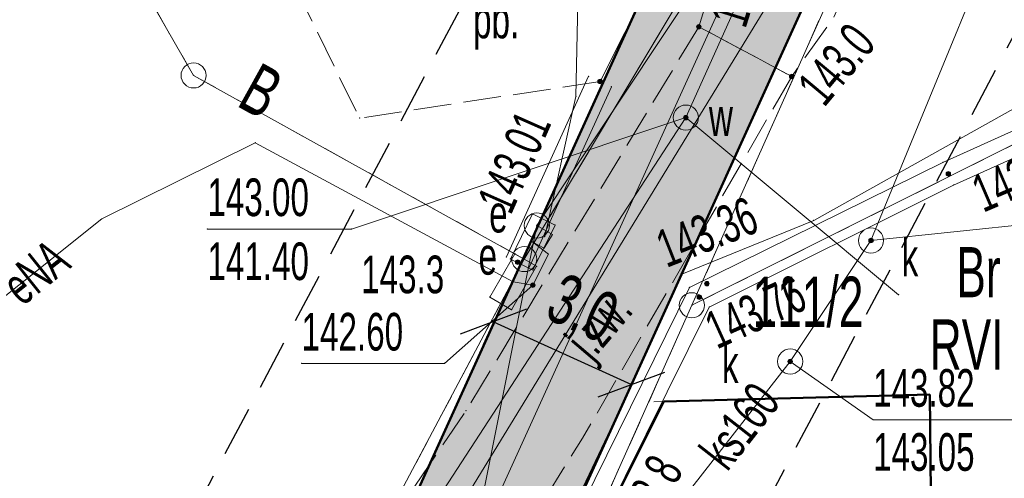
# Model space of a CAD drawing. Extents: x 6456700 to 6518119, y 5963420 to 5980059.
# Tile 171 of 256: x 6512422 to 6512442, y 5966162 to 5966171. Entities that reach past the tile are written whole.
import ezdxf
from ezdxf.enums import TextEntityAlignment as Align

# ---------------------------------------------------------------- set-up
doc = ezdxf.new("R2010")
doc.units = 0
doc.header["$MEASUREMENT"] = 0
for name, pattern in [('L_0_03', [1, 0.5, -0.5]), ('L_0_04', [1.5, 1, -0.5]), ('L_0_52', [1, 0.75, -0.25])]:
    doc.linetypes.add(name, pattern=pattern)
doc.layers.get('0').update_dxf_attribs({"color": 2, "linetype": 'CONTINUOUS', "lineweight": 5})
doc.layers.get('Defpoints').update_dxf_attribs({"linetype": 'CONTINUOUS'})
for name, color, linetype, lineweight in [('18mm Kreska ciągła', 7, 'CONTINUOUS', 18), ('202_punkt_graniczny', 7, 'CONTINUOUS', 18), ('209_oznaczenie_konturu_klasyfikacyjnego', 96, 'CONTINUOUS', 18), ('210_oznaczenie_konturu_uzytku_gruntowego', 96, 'CONTINUOUS', 18), ('211_numer_dzialki_ewidencyjnej', 7, 'CONTINUOUS', 18), ('218_kontur_uzytku_gruntowego', 96, 'L_0_03', 18), ('219_dzialka_ewidencyjna', 7, 'CONTINUOUS', 18), ('312_budynek_ewidencyjny', 7, 'CONTINUOUS', 18), ('35mm Ciągła', 7, 'CONTINUOUS', 35), ('50mm Kreska ciągła', 7, 'CONTINUOUS', 50), ('9mm Kreska ciągła', 252, 'CONTINUOUS', 9), ('brama', 7, 'CONTINUOUS', 18), ('jezdnia', 7, 'CONTINUOUS', 18), ('jezdnia_Atr17', 7, 'CONTINUOUS', 18), ('komora_podziemna', 7, 'CONTINUOUS', 18), ('komora_podziemna_Atr17', 7, 'CONTINUOUS', 18), ('obszar_utwardzony', 7, 'CONTINUOUS', 18), ('obszar_utwardzony_Atr17', 7, 'CONTINUOUS', 18), ('ogrodzenie_trwale', 7, 'CONTINUOUS', 18), ('pikieta_naturalna', 7, 'CONTINUOUS', 18), ('pikieta_naturalna_Atr2', 7, 'CONTINUOUS', 18), ('pikieta_sztuczna', 7, 'CONTINUOUS', 18), ('pikieta_sztuczna_Atr2', 7, 'CONTINUOUS', 18), ('przewod_elektroenergetyczny_niskiego_napiecia', 7, 'CONTINUOUS', 18), ('przewod_elektroenergetyczny_podziemny', 7, 'CONTINUOUS', 18), ('przewod_elektroenergetyczny_podziemny_Atr1', 7, 'CONTINUOUS', 18), ('przewod_kanalizacyjny', 7, 'CONTINUOUS', 18), ('przewod_kanalizacyjny_Atr1', 7, 'CONTINUOUS', 18), ('przewod_telekomunikacyjny_podziemny', 7, 'CONTINUOUS', 18), ('przewod_wodociagowy', 7, 'CONTINUOUS', 18), ('rzedna', 7, 'CONTINUOUS', 18), ('rzedna_Atr2', 7, 'CONTINUOUS', 18), ('rzedna_Atr3', 7, 'CONTINUOUS', 18), ('sciana_oporowa__linia_', 7, 'CONTINUOUS', 18), ('slup_przewodow_napowietrznych', 7, 'CONTINUOUS', 18), ('szafa_elektroenergetyczna_lub_kontener', 7, 'CONTINUOUS', 18), ('szafa_elektroenergetyczna_lub_kontener_Atr17', 7, 'CONTINUOUS', 18), ('wlaz_do_komory_lub_kanalu___okragly', 7, 'CONTINUOUS', 18), ('wlaz_do_komory_lub_kanalu___okragly_Atr17', 7, 'CONTINUOUS', 18), ('Zakres', 7, 'CONTINUOUS', 18)]:
    doc.layers.add(name, color=color, linetype=linetype, lineweight=lineweight)
doc.styles.get("Standard").update_dxf_attribs({"font": 'txt', "width": 0.75})
doc.styles.add('Tekst w LOGO', font='GOTHIC.TTF', dxfattribs={"width": 0.7})
doc.styles.add('Znaczniki', font='GOTHIC.TTF', dxfattribs={"width": 0.7})
doc.dimstyles.new('1 do 500 mapa', dxfattribs={"dimscale": 0.4, "dimtxt": 2.5, "dimasz": 2.5, "dimexe": 1.25, "dimexo": 2, "dimgap": 0.825, "dimtad": 1, "dimzin": 0, "dimtxsty": 'Tekst w LOGO', "dimblk": 'OBLIQUE', "dimcen": 2.5, "dimclre": 253, "dimclrt": 256, "dimazin": 0, "dimtfac": 1, "dimtix": 1, "dimtmove": 1, "dimatfit": 3, "dimfxl": 0, "dimlwe": 9, "dimarcsym": 0})

# ---------------------------------------------------------------- blocks, each defined once
blk = doc.blocks.new('mdcp_nowa')
at = {"layer": 'pikieta_naturalna', "linetype": 'Continuous', "lineweight": 18}
for points in [[(6495167.1, 5982622.045, 1), (6495167.1, 5982622.135, 1)], [(6495168.95, 5982621.055, 1), (6495168.95, 5982621.145, 1)], [(6495163.49, 5982617.355, 1), (6495163.49, 5982617.445, 1)]]:
    blk.add_hatch(color=18, dxfattribs=at).paths.add_polyline_path(points)
at = {"layer": 'pikieta_sztuczna', "linetype": 'Continuous', "lineweight": 18}
for points in [[(6495165.13, 5982620.955, 1), (6495165.13, 5982621.045, 1)], [(6495172.07, 5982619.115, 1), (6495172.07, 5982619.205, 1)], [(6495167.26, 5982616.925, 1), (6495167.26, 5982617.015, 1)], [(6495167.11, 5982616.655, 1), (6495167.11, 5982616.745, 1)]]:
    blk.add_hatch(color=18, dxfattribs=at).paths.add_polyline_path(points)
at = {"layer": 'rzedna', "linetype": 'Continuous', "lineweight": 18}
for color, points in [(18, [(6495166.84, 5982620.235, 1), (6495166.84, 5982620.325, 1)]), (18, [(6495170.53, 5982617.785, 1), (6495170.53, 5982617.875, 1)]), (1, [(6495163.79, 5982616.895, 1), (6495163.79, 5982616.985, 1)]), (18, [(6495168.92, 5982615.375, 1), (6495168.92, 5982615.465, 1)])]:
    blk.add_hatch(color=color, dxfattribs=at).paths.add_polyline_path(points)
at = {"layer": '202_punkt_graniczny', "color": 7, "linetype": 'Continuous', "lineweight": 18}
for centre in [(6495157.03, 5982621.12), (6495163.62, 5982617.46), (6495166.96, 5982616.54)]:
    blk.add_circle(centre, 0.25, dxfattribs=at)
at = {"layer": '202_punkt_graniczny'}
for p in [(6495157.03, 5982621.12), (6495163.62, 5982617.46), (6495166.96, 5982616.54)]:
    blk.add_point(p, dxfattribs=at)
at = {"layer": '218_kontur_uzytku_gruntowego', "lineweight": 18, "flags": 128}
for points in [[(6495171.94, 5982627.69), (6495166.96, 5982616.54)], [(6495163.62, 5982617.46), (6495167.95, 5982624.69)], [(6495155.31, 5982624.12), (6495157.03, 5982621.12)], [(6495157.03, 5982621.12), (6495163.62, 5982617.46)], [(6495166.96, 5982616.54), (6495175.62, 5982620.87)], [(6495158.65, 5982608.1), (6495163.62, 5982617.46)], [(6495166.1, 5982614.61), (6495166.96, 5982616.54)], [(6495171.7, 5982614.76), (6495166.1, 5982614.61)], [(6495171.77, 5982608.23), (6495171.7, 5982614.76)], [(6495163.68, 5982609.19), (6495166.1, 5982614.61)]]:
    blk.add_lwpolyline(points, dxfattribs=at)
at = {"layer": '218_kontur_uzytku_gruntowego'}
for p in [(6495157.03, 5982621.12), (6495157.03, 5982621.12), (6495157.03, 5982621.12), (6495157.03, 5982621.12), (6495163.62, 5982617.46), (6495163.62, 5982617.46), (6495163.62, 5982617.46), (6495163.62, 5982617.46), (6495163.62, 5982617.46), (6495163.62, 5982617.46), (6495166.96, 5982616.54), (6495166.96, 5982616.54), (6495166.96, 5982616.54), (6495166.96, 5982616.54), (6495166.96, 5982616.54), (6495166.96, 5982616.54), (6495171.7, 5982614.76), (6495171.7, 5982614.76), (6495171.7, 5982614.76), (6495171.7, 5982614.76), (6495166.1, 5982614.61), (6495166.1, 5982614.61), (6495166.1, 5982614.61), (6495166.1, 5982614.61), (6495166.1, 5982614.61), (6495166.1, 5982614.61)]:
    blk.add_point(p, dxfattribs=at)
at = {"layer": '219_dzialka_ewidencyjna', "color": 3, "linetype": 'Continuous', "lineweight": 18, "flags": 128}
for points in [[(6495171.94, 5982627.69), (6495166.96, 5982616.54)], [(6495163.62, 5982617.46), (6495167.95, 5982624.69)], [(6495155.31, 5982624.12), (6495157.03, 5982621.12)], [(6495157.03, 5982621.12), (6495163.62, 5982617.46)], [(6495166.96, 5982616.54), (6495175.62, 5982620.87)], [(6495163.62, 5982617.46), (6495158.65, 5982608.1)], [(6495166.96, 5982616.54), (6495163.68, 5982609.19)]]:
    blk.add_lwpolyline(points, dxfattribs=at)
at = {"layer": '219_dzialka_ewidencyjna', "color": 3}
for p in [(6495157.03, 5982621.12), (6495157.03, 5982621.12), (6495163.62, 5982617.46), (6495163.62, 5982617.46), (6495163.62, 5982617.46), (6495166.96, 5982616.54), (6495166.96, 5982616.54), (6495166.96, 5982616.54)]:
    blk.add_point(p, dxfattribs=at)
at = {"layer": '312_budynek_ewidencyjny', "color": 7, "linetype": 'Continuous', "lineweight": 50, "flags": 128}
for points in [[(6495166.4, 5982614.62), (6495171.7, 5982614.76)], [(6495171.7, 5982614.76), (6495171.77, 5982608.23)], [(6495163.18, 5982608.19), (6495166.4, 5982614.62)]]:
    blk.add_lwpolyline(points, dxfattribs=at)
at = {"layer": '312_budynek_ewidencyjny'}
for p in [(6495171.7, 5982614.76), (6495171.7, 5982614.76), (6495166.4, 5982614.62), (6495166.4, 5982614.62)]:
    blk.add_point(p, dxfattribs=at)
at = {"layer": 'brama', "color": 7, "linetype": 'Continuous', "lineweight": 18, "flags": 128}
blk.add_lwpolyline([(6495165.13, 5982621), (6495166.91, 5982624.53)], dxfattribs=at)
at = {"layer": 'brama'}
blk.add_point((6495165.13, 5982621), dxfattribs=at)
at = {"layer": 'jezdnia', "color": 7, "linetype": 'L_0_52', "lineweight": 18, "flags": 128}
for points in [[(6495195.83, 5982978.97), (6495200.77, 5982990.52), (6495203.76, 5983005.28), (6495200.35, 5983025.82), (6495193.24, 5983036.29), (6495189.14, 5983049.6), (6495185.12, 5983067.8), (6495183.17, 5983077.08), (6495178.19, 5983089.73), (6495174.64, 5983098.86), (6495168.43, 5983115.09), (6495161.55, 5983133.83), (6495154.76, 5983147.58), (6495144.33, 5983166.27), (6495135.54, 5983182.13), (6495131.43, 5983212.99), (6495131.68, 5983233.26), (6495131.46, 5983243.99), (6495128.32, 5983280.81), (6495127.29, 5983298.52), (6495124.19, 5983336.19), (6495123.5, 5983344), (6495121.28, 5983367.92), (6495119.64, 5983396.13), (6495116.73, 5983412.76), (6495117.19, 5983441.35), (6495116.43, 5983457.42), (6495115.48, 5983476.53), (6495115.11, 5983482.62), (6495112.3, 5983484.4), (6495091.45, 5983481.81), (6495091.37, 5983484.19), (6495109.96, 5983486.92), (6495113.25, 5983490.41), (6495113.24, 5983503.43), (6495112.69, 5983521.82), (6495113.13, 5983545.8), (6495113.51, 5983566.95), (6495116.02, 5983585), (6495118.4, 5983609.28), (6495123.42, 5983650.06), (6495131.2, 5983686.54), (6495140.07, 5983719.72), (6495146.41, 5983753.33), (6495149.05, 5983763.24), (6495154.18, 5983776.85), (6495160.67, 5983784.68), (6495175.29, 5983798.4), (6495197.26, 5983816.17), (6495217.4, 5983831.86), (6495238.65, 5983846.53), (6495263.72, 5983869.02), (6495276.39, 5983884.8), (6495285.32, 5983901), (6495289.2, 5983910.41), (6495292.89, 5983924.2), (6495294.78, 5983930.12), (6495299.2, 5983944.93), (6495304.61, 5983964.52), (6495307.5, 5983979.46), (6495307.59, 5983992.22), (6495306.46, 5984009.09), (6495305.69, 5984028.3), (6495305.67, 5984038.17), (6495300.99, 5984057.07), (6495297.28, 5984082.3), (6495291.79, 5984107.54), (6495288.36, 5984130.45), (6495280.64, 5984151.56), (6495274.64, 5984171.22), (6495270.98, 5984181.26), (6495273.99, 5984181.03), (6495276.87, 5984171.8), (6495283.5, 5984152.14), (6495291.35, 5984131.82), (6495294.78, 5984110.77), (6495299.68, 5984081.31), (6495303.27, 5984060.79), (6495332.62, 5984062.58), (6495350.78, 5984065.69), (6495352.73, 5984070.57), (6495357.63, 5984062.1), (6495352.37, 5984062.87), (6495334.16, 5984059.86), (6495303.89, 5984056.79), (6495307.64, 5984045.46), (6495309.06, 5984037.47), (6495310.62, 5984029.01), (6495312.95, 5983997.49), (6495310.44, 5983991.82), (6495310.09, 5983979.31), (6495307.08, 5983963.82), (6495301.68, 5983944.67), (6495295.97, 5983923.79), (6495292.77, 5983913.71), (6495290.13, 5983906.38), (6495284.32, 5983893.37), (6495278.05, 5983883.04), (6495264.46, 5983865.44), (6495239.09, 5983842.69), (6495219.23, 5983829.73), (6495216.93, 5983819.97), (6495223.58, 5983813.84), (6495228.16, 5983809.41), (6495224.21, 5983807.55), (6495214.94, 5983813.05), (6495207.87, 5983817.5), (6495201.24, 5983815.27), (6495178.34, 5983796.41), (6495165.6, 5983786.15), (6495159.73, 5983777.73), (6495154.77, 5983771.17), (6495151.16, 5983759.97), (6495150.26, 5983749.93), (6495142.6, 5983719.51), (6495134.42, 5983684.95), (6495127.4, 5983650.76), (6495120.08, 5983602.2), (6495117.42, 5983578.29), (6495115.94, 5983567.9), (6495115.38, 5983544.13), (6495115.07, 5983520.98), (6495115.65, 5983504.52), (6495116.24, 5983490.91), (6495120.25, 5983487.29), (6495126.33, 5983487.84), (6495143.65, 5983489.58), (6495144.46, 5983486.94), (6495127.88, 5983485.15), (6495121.64, 5983482.36), (6495118.37, 5983476.22), (6495119.55, 5983458.22), (6495119.45, 5983441.1), (6495120.18, 5983413.18), (6495121.99, 5983405.13), (6495126.07, 5983403.29), (6495130.48, 5983403.23), (6495129.73, 5983399.77), (6495124.35, 5983396.96), (6495123.73, 5983368.04), (6495126.63, 5983336.2), (6495129.59, 5983298.85), (6495131.1, 5983280.79), (6495133, 5983262.8), (6495134.25, 5983243.51), (6495134.8, 5983233.03), (6495133.67, 5983213.6), (6495138.07, 5983181.73), (6495146.27, 5983167.62), (6495157.18, 5983147.99), (6495163.68, 5983134.39), (6495170.96, 5983115.51), (6495175.46, 5983104.48), (6495181.17, 5983100.74), (6495199.93, 5983101.55), (6495199.17, 5983099.07), (6495182.34, 5983097.53), (6495180.35, 5983094.32), (6495185.39, 5983081.2), (6495192.07, 5983052.44), (6495195.58, 5983038.04), (6495198.53, 5983033.23), (6495203.76, 5983025.83), (6495206.13, 5983003.89), (6495202.54, 5982989.27), (6495201.18, 5982984.38), (6495199.22, 5982977.33), (6495199.31, 5982965.37), (6495200.17, 5982948.62), (6495203.01, 5982926.24), (6495205.43, 5982907.13), (6495210.02, 5982873.53), (6495214.31, 5982847.66), (6495217.75, 5982836.69), (6495222.16, 5982822), (6495228.36, 5982806.97), (6495230.37, 5982804.25), (6495235.28, 5982800.03), (6495240.12, 5982797.03), (6495226.36, 5982801.25), (6495225.42, 5982799.59), (6495224.16, 5982791.52), (6495222.71, 5982778.54), (6495222.21, 5982760.62), (6495221.26, 5982748.78), (6495217.72, 5982722.5), (6495220.89, 5982699.43), (6495222.63, 5982688.01), (6495226.82, 5982681.43), (6495232.44, 5982678.09), (6495238.57, 5982677.74), (6495238.58, 5982674.2), (6495234.94, 5982674.18), (6495222.7, 5982675.95), (6495211.13, 5982675.67), (6495203.44, 5982672.24), (6495190.56, 5982660.85), (6495183.64, 5982651.87), (6495180.18, 5982645.51), (6495176.56, 5982638.14), (6495173.06, 5982629.9), (6495169.79, 5982622.28), (6495168.95, 5982621.1), (6495167.1, 5982622.09), (6495169.54, 5982629.99), (6495175.88, 5982643.52), (6495181.21, 5982652.88), (6495188.25, 5982661.9), (6495200.25, 5982673.34), (6495211.64, 5982680.53), (6495218.14, 5982692.06), (6495218.39, 5982699.72), (6495215.1, 5982723.62), (6495216.08, 5982729.8), (6495218.41, 5982743.49), (6495220.09, 5982761.04), (6495220.41, 5982779.3), (6495221.74, 5982791.03), (6495222.5, 5982799.07), (6495220.92, 5982803.86), (6495210.51, 5982812.59), (6495206.38, 5982817.94), (6495202.5, 5982823.86), (6495197.41, 5982834.99), (6495191.07, 5982840.79), (6495178.96, 5982851.25), (6495180.72, 5982852.83), (6495192.33, 5982842.82), (6495193.9, 5982841.49), (6495196.29, 5982839.47), (6495200.7, 5982838.43), (6495206.86, 5982825.62), (6495210.11, 5982820.87), (6495214.26, 5982814.71), (6495221.36, 5982809.09), (6495224.36, 5982806.84), (6495223.38, 5982810.9), (6495218.5, 5982823.84), (6495214.57, 5982836.22), (6495211.53, 5982847.15), (6495206.8, 5982872.08), (6495202.64, 5982906.51), (6495199.04, 5982926.21), (6495196.67, 5982948.55), (6495195.68, 5982964.58)], [(6495168.95, 5982621.1), (6495164.78, 5982613.89), (6495159.9, 5982606.05), (6495153.8, 5982598.28), (6495151.67, 5982595.69), (6495150.99, 5982592.86), (6495152.5, 5982589.98), (6495157.38, 5982590), (6495163.87, 5982590.08), (6495170.78, 5982590.19), (6495184.51, 5982590.86), (6495184.64, 5982587.8), (6495170.5, 5982587.16), (6495163.7, 5982586.96), (6495157.31, 5982586.84), (6495147.58, 5982586.72), (6495141.32, 5982585.54), (6495140.56, 5982589.08), (6495146.09, 5982593.62), (6495151.75, 5982599.55), (6495157.44, 5982607.04), (6495162.46, 5982614.44), (6495167.1, 5982622.09)]]:
    blk.add_lwpolyline(points, close=True, dxfattribs=at)
at = {"layer": 'jezdnia'}
for p in [(6495167.1, 5982622.09), (6495167.1, 5982622.09), (6495168.95, 5982621.1), (6495168.95, 5982621.1), (6495162.46, 5982614.44), (6495164.78, 5982613.89)]:
    blk.add_point(p, dxfattribs=at)
at = {"layer": 'komora_podziemna', "color": 5, "linetype": 'Continuous', "lineweight": 13}
blk.add_circle((6495166.84, 5982620.28), 0.25, dxfattribs=at)
at = {"layer": 'komora_podziemna'}
blk.add_point((6495166.84, 5982620.28), dxfattribs=at)
at = {"layer": 'obszar_utwardzony', "color": 7, "linetype": 'L_0_52', "lineweight": 18, "flags": 128}
blk.add_lwpolyline([(6495165.13, 5982621), (6495160.34, 5982620.27), (6495159.29, 5982622.41), (6495166.91, 5982624.53)], close=True, dxfattribs=at)
at = {"layer": 'obszar_utwardzony'}
for p in [(6495165.13, 5982621), (6495160.34, 5982620.27)]:
    blk.add_point(p, dxfattribs=at)
at = {"layer": 'ogrodzenie_trwale'}
blk.add_point((6495163.49, 5982617.4), dxfattribs=at)
at = {"layer": 'pikieta_naturalna', "color": 7, "linetype": 'Continuous', "lineweight": 18}
for centre in [(6495167.1, 5982622.09), (6495168.95, 5982621.1), (6495163.49, 5982617.4)]:
    blk.add_circle(centre, 0.045, dxfattribs=at)
at = {"layer": 'pikieta_naturalna'}
for p in [(6495167.1, 5982622.09), (6495168.95, 5982621.1), (6495163.49, 5982617.4)]:
    blk.add_point(p, dxfattribs=at)
at = {"layer": 'pikieta_sztuczna', "color": 7, "linetype": 'Continuous', "lineweight": 18}
for centre in [(6495165.13, 5982621), (6495172.07, 5982619.16), (6495167.26, 5982616.97), (6495167.11, 5982616.7)]:
    blk.add_circle(centre, 0.045, dxfattribs=at)
at = {"layer": 'pikieta_sztuczna'}
for p in [(6495165.13, 5982621), (6495172.07, 5982619.16), (6495167.26, 5982616.97), (6495167.11, 5982616.7)]:
    blk.add_point(p, dxfattribs=at)
at = {"layer": 'przewod_elektroenergetyczny_niskiego_napiecia', "color": 1, "linetype": 'Continuous', "lineweight": 18, "flags": 128}
for points in [[(6495163.87, 5982618.13), (6495186.65, 5982652.39)], [(6495156.92, 5982583.35), (6495163.87, 5982618.13)]]:
    blk.add_lwpolyline(points, dxfattribs=at)
at = {"layer": 'przewod_elektroenergetyczny_niskiego_napiecia'}
blk.add_point((6495163.87, 5982618.13), dxfattribs=at)
blk.add_point((6495163.87, 5982618.13), dxfattribs=at)
at = {"layer": 'przewod_elektroenergetyczny_niskiego_napiecia', "color": 1}
blk.add_point((6495163.87, 5982618.13), dxfattribs=at)
blk.add_point((6495163.87, 5982618.13), dxfattribs=at)
at = {"layer": 'przewod_elektroenergetyczny_podziemny', "color": 1, "linetype": 'Continuous', "lineweight": 18, "flags": 128}
for points in [[(6495164.03, 5982617.91), (6495164.65, 5982620.7), (6495164.78, 5982626.95)], [(6495149.79, 5982614.45), (6495150.2, 5982614.27), (6495155.2, 5982618.26), (6495158.26, 5982619.78), (6495163.4, 5982617.01)], [(6495163.87, 5982618.13), (6495164.18, 5982617.95), (6495164.02, 5982617.68), (6495163.79, 5982617.8)], [(6495163.4, 5982617.01), (6495163.79, 5982616.94), (6495164.1, 5982617.56), (6495163.79, 5982617.8)]]:
    blk.add_lwpolyline(points, dxfattribs=at)
at = {"layer": 'przewod_elektroenergetyczny_podziemny'}
for p in [(6495164.65, 5982620.7), (6495158.26, 5982619.78), (6495155.2, 5982618.26), (6495163.87, 5982618.13), (6495163.79, 5982617.8), (6495163.79, 5982617.8), (6495164.03, 5982617.91), (6495164.18, 5982617.95), (6495164.02, 5982617.68), (6495164.1, 5982617.56), (6495163.4, 5982617.01), (6495163.4, 5982617.01), (6495163.79, 5982616.94)]:
    blk.add_point(p, dxfattribs=at)
at = {"layer": 'przewod_kanalizacyjny', "color": 34, "linetype": 'Continuous', "lineweight": 18, "flags": 128}
for points in [[(6495170.45, 5982625.77), (6495156.12, 5982602.36), (6495141.15, 5982588.26), (6495113.72, 5982578.32), (6495092.68, 5982569.53), (6495045.09, 5982537.09), (6495021.25, 5982523.09), (6494993.35, 5982504.58), (6494979.31, 5982519.23), (6494973.67, 5982513.49)], [(6495170.53, 5982617.83), (6495172.88, 5982623.55)], [(6495166.96, 5982612.91), (6495168.92, 5982615.42), (6495170.53, 5982617.83)]]:
    blk.add_lwpolyline(points, dxfattribs=at)
at = {"layer": 'przewod_kanalizacyjny'}
for p in [(6495170.53, 5982617.83), (6495170.53, 5982617.83), (6495168.92, 5982615.42)]:
    blk.add_point(p, dxfattribs=at)
at = {"layer": 'przewod_telekomunikacyjny_podziemny', "color": 30, "linetype": 'Continuous', "lineweight": 18, "flags": 128}
blk.add_lwpolyline([(6495153.57, 5982590.59), (6495152.83, 5982590.73), (6495151.42, 5982594.97), (6495155.47, 5982599.82), (6495161.14, 5982606.74), (6495162.81, 5982608.74), (6495165.59, 5982614.6), (6495166.76, 5982617.16), (6495169.39, 5982618.23), (6495175.33, 5982621.55), (6495176, 5982621.93), (6495178.78, 5982621.67), (6495179.35, 5982624.2)], dxfattribs=at)
at = {"layer": 'przewod_telekomunikacyjny_podziemny'}
for p in [(6495169.39, 5982618.23), (6495166.76, 5982617.16), (6495165.59, 5982614.6)]:
    blk.add_point(p, dxfattribs=at)
at = {"layer": 'przewod_wodociagowy', "color": 5, "linetype": 'Continuous', "lineweight": 18, "flags": 128}
for points in [[(6495141.74, 5982586.62), (6495142.18, 5982588.3), (6495155.04, 5982602.15), (6495166.84, 5982620.28), (6495169.54, 5982626.28), (6495170.45, 5982629.21), (6495171.51, 5982640.57), (6495178.33, 5982653.56), (6495190.65, 5982666.48), (6495208.75, 5982678.3), (6495220.98, 5982677.43), (6495221.38, 5982677.4)], [(6495171.08, 5982616.75), (6495166.84, 5982620.28)]]:
    blk.add_lwpolyline(points, dxfattribs=at)
at = {"layer": 'przewod_wodociagowy'}
for p in [(6495166.84, 5982620.28), (6495166.84, 5982620.28), (6495171.08, 5982616.75)]:
    blk.add_point(p, dxfattribs=at)
at = {"layer": 'rzedna', "color": 7, "linetype": 'Continuous', "lineweight": 18}
for centre in [(6495166.84, 5982620.28), (6495170.53, 5982617.83), (6495168.92, 5982615.42)]:
    blk.add_circle(centre, 0.045, dxfattribs=at)
at = {"layer": 'rzedna', "color": 1, "linetype": 'Continuous', "lineweight": 18}
blk.add_circle((6495163.79, 5982616.94), 0.045, dxfattribs=at)
at = {"layer": 'rzedna'}
for p in [(6495166.84, 5982620.28), (6495170.53, 5982617.83), (6495163.79, 5982616.94), (6495168.92, 5982615.42)]:
    blk.add_point(p, dxfattribs=at)
at = {"layer": 'rzedna_Atr2', "color": 7, "linetype": 'Continuous', "lineweight": 18, "flags": 128}
for points in [[(6495166.84, 5982620.28), (6495160.18, 5982618.06), (6495157.305, 5982618.06)], [(6495170.53, 5982617.83), (6495175.49, 5982618.35), (6495178.344, 5982618.35)], [(6495163.79, 5982616.94), (6495162.03, 5982615.38), (6495159.182, 5982615.38)], [(6495168.92, 5982615.42), (6495170.57, 5982614.26), (6495173.456, 5982614.26)]]:
    blk.add_lwpolyline(points, dxfattribs=at)
at = {"layer": 'rzedna_Atr2'}
for p in [(6495166.84, 5982620.28), (6495157.305, 5982618.06), (6495160.18, 5982618.06), (6495170.53, 5982617.83), (6495163.79, 5982616.94), (6495159.182, 5982615.38), (6495162.03, 5982615.38), (6495168.92, 5982615.42), (6495170.57, 5982614.26)]:
    blk.add_point(p, dxfattribs=at)
at = {"layer": 'sciana_oporowa__linia_', "color": 7, "linetype": 'Continuous', "lineweight": 18, "flags": 128}
for points in [[(6495163.263, 5982617.504), (6495164.902, 5982621.104)], [(6495162.676, 5982608.301), (6495166.913, 5982616.897), (6495171.963, 5982619.386), (6495175.317, 5982620.898)], [(6495163.718, 5982617.296), (6495165.357, 5982620.896)], [(6495163.124, 5982608.079), (6495167.307, 5982616.503), (6495172.177, 5982618.934), (6495175.523, 5982620.442)]]:
    blk.add_lwpolyline(points, dxfattribs=at)
at = {"layer": 'sciana_oporowa__linia_'}
for p in [(6495164.902, 5982621.104), (6495165.357, 5982620.896), (6495171.963, 5982619.386), (6495172.177, 5982618.934), (6495163.263, 5982617.504), (6495163.718, 5982617.296), (6495166.913, 5982616.897), (6495167.307, 5982616.503)]:
    blk.add_point(p, dxfattribs=at)
at = {"layer": 'slup_przewodow_napowietrznych', "color": 7, "linetype": 'Continuous', "lineweight": 13}
blk.add_circle((6495163.87, 5982618.13), 0.25, dxfattribs=at)
at = {"layer": 'slup_przewodow_napowietrznych'}
blk.add_point((6495163.87, 5982618.13), dxfattribs=at)
at = {"layer": 'szafa_elektroenergetyczna_lub_kontener', "color": 1, "linetype": 'Continuous', "lineweight": 13, "flags": 128}
for points in [[(6495163.787, 5982618.359), (6495163.345, 5982617.462)], [(6495163.787, 5982618.359), (6495164.235, 5982618.138)], [(6495164.235, 5982618.138), (6495163.793, 5982617.241)], [(6495162.934, 5982616.702), (6495163.433, 5982617.568)], [(6495163.345, 5982617.462), (6495163.793, 5982617.241)], [(6495163.866, 5982617.318), (6495163.433, 5982617.568)], [(6495163.367, 5982616.452), (6495163.866, 5982617.318)], [(6495163.367, 5982616.452), (6495162.934, 5982616.702)]]:
    blk.add_lwpolyline(points, dxfattribs=at)
at = {"layer": 'szafa_elektroenergetyczna_lub_kontener'}
for p in [(6495163.787, 5982618.359), (6495163.787, 5982618.359), (6495164.235, 5982618.138), (6495164.235, 5982618.138), (6495163.345, 5982617.462), (6495163.345, 5982617.462), (6495163.433, 5982617.568), (6495163.433, 5982617.568), (6495163.793, 5982617.241), (6495163.793, 5982617.241), (6495163.866, 5982617.318), (6495163.866, 5982617.318), (6495162.934, 5982616.702), (6495162.934, 5982616.702), (6495163.367, 5982616.452), (6495163.367, 5982616.452)]:
    blk.add_point(p, dxfattribs=at)
at = {"layer": 'wlaz_do_komory_lub_kanalu___okragly', "color": 7, "linetype": 'Continuous', "lineweight": 13}
for centre in [(6495170.53, 5982617.83), (6495168.92, 5982615.42)]:
    blk.add_circle(centre, 0.25, dxfattribs=at)
at = {"layer": 'wlaz_do_komory_lub_kanalu___okragly'}
for p in [(6495170.53, 5982617.83), (6495168.92, 5982615.42)]:
    blk.add_point(p, dxfattribs=at)
at = {"layer": 'Zakres', "linetype": 'L_0_04', "lineweight": 25, "flags": 128}
blk.add_lwpolyline([(6495113.77, 5985050.22), (6495121.12, 5984877.07), (6495125.76, 5984757.87), (6495129.89, 5984649.81), (6495141.08, 5984611.3), (6495145.77, 5984544.53), (6495147.36, 5984487.27), (6495157.22, 5984392.07), (6495162.95, 5984387.45), (6495180.24, 5984384.16), (6495229.5, 5984386.61), (6495251.65, 5984373.41), (6495258.77, 5984357.12), (6495255.44, 5984330.44), (6495250.77, 5984304.39), (6495252.21, 5984282.78), (6495255.46, 5984256.45), (6495254.94, 5984238.25), (6495266.4, 5984211), (6495277.24, 5984182.33), (6495294.2, 5984133.19), (6495300.94, 5984095.37), (6495313.24, 5984037.69), (6495317.44, 5983978.18), (6495300.35, 5983922.18), (6495282.35, 5983883.38), (6495266.21, 5983862.23), (6495242.03, 5983839.67), (6495211.11, 5983816.86), (6495158.26, 5983772.66), (6495130.6, 5983651.16), (6495116.31, 5983543.43), (6495129.51, 5983346.73), (6495134.58, 5983264.71), (6495139.64, 5983186.97), (6495193.25, 5983077.94), (6495199.2, 5983041.97), (6495206.23, 5983026), (6495208.96, 5983004.88), (6495202.27, 5982979.48), (6495202.42, 5982950.13), (6495209.35, 5982897.38), (6495215.97, 5982850.34), (6495228.6, 5982809.97), (6495226.85, 5982778.82), (6495225.04, 5982750.56), (6495220.26, 5982723.37), (6495226.54, 5982679.97), (6495206.06, 5982669.48), (6495192.68, 5982657.71), (6495184.57, 5982648.65), (6495174.78, 5982624.58), (6495164.23, 5982604.61), (6495150.7, 5982588.3), (6495137.69, 5982582.43), (6495118.26, 5982573.75), (6495100.35, 5982558.42), (6495090.36, 5982544.99), (6495075.87, 5982519.06), (6495060.83, 5982499.68), (6495049.41, 5982485.49), (6495035.07, 5982459.7), (6495006.7, 5982406.64), (6494980.89, 5982351.84), (6494944.35, 5982293.29), (6494925.72, 5982250.11), (6494905.2, 5982190.37), (6494898.43, 5982153.5), (6494879.51, 5982063.89), (6494864.14, 5981992.66), (6494816.93, 5981768.61), (6494777.79, 5981577.7), (6494739.84, 5981394.72), (6494718.65, 5981297.89), (6494716.45, 5981237.31), (6494738.62, 5981208.21), (6494776.48, 5981173.06), (6494817.16, 5981137.44), (6494847.63, 5981109.8), (6494877.39, 5981077.08), (6494912.75, 5981030.55), (6494916.06, 5981014.71), (6494903.86, 5980957.01), (6494916.13, 5980953.51), (6494892.32, 5980927.59), (6494850.7, 5980858.8), (6494806.81, 5980779.89), (6494785.1, 5980753.49), (6494715.22, 5980723.29), (6494679.96, 5980686.78), (6494651.35, 5980651.29), (6494549.14, 5980683.24), (6494511.84, 5980659.66), (6494443.61, 5980630.33), (6494428.78, 5980598.6), (6494431.58, 5980579.46), (6494420.56, 5980549.76), (6494416.45, 5980528.2), (6494403.86, 5980507.16), (6494388.89, 5980482.96), (6494365.32, 5980407.99), (6494335.67, 5980315.15), (6494332.29, 5980297.41), (6494335.1, 5980278.18), (6494347.25, 5980254.84), (6494336.79, 5980250.09), (6494300.04, 5980271.34), (6494320.8, 5980301.43), (6494336.81, 5980349.17), (6494344.85, 5980380.92), (6494360.85, 5980437.13), (6494374.18, 5980476.38), (6494386.14, 5980498.84), (6494403.02, 5980528.52), (6494411.33, 5980563.19), (6494420.84, 5980586.25), (6494420.25, 5980601.11), (6494434.95, 5980635.94), (6494446.75, 5980644.99), (6494465.77, 5980647.27), (6494513.02, 5980669.46), (6494507.85, 5980679.68), (6494547.89, 5980705.83), (6494570.06, 5980691.34), (6494636.17, 5980669.05), (6494706.14, 5980756.86), (6494742.78, 5980772.58), (6494798.53, 5980814.27), (6494826.12, 5980867.97), (6494849.57, 5980908.6), (6494845.35, 5980942.01), (6494853.94, 5980970.83), (6494891.08, 5980960.54), (6494890.11, 5980965.73), (6494903.94, 5981025.69), (6494869.98, 5981070.3), (6494770.97, 5981160.58), (6494728.18, 5981200.64), (6494706.13, 5981229.56), (6494707.94, 5981299.75), (6494728.84, 5981398.1), (6494767.06, 5981580.19), (6494806.17, 5981770.55), (6494854.36, 5981994.76), (6494869.73, 5982065.97), (6494888.61, 5982155.44), (6494891.67, 5982173.95), (6494895.82, 5982197.45), (6494916.38, 5982253.72), (6494935.47, 5982297.95), (6494954.97, 5982331.67), (6494972.09, 5982356.64), (6494997.76, 5982411.14), (6495026.29, 5982464.48), (6495041.09, 5982491.09), (6495052.99, 5982505.88), (6495067.51, 5982524.6), (6495081.94, 5982550.43), (6495092.99, 5982565.28), (6495112.86, 5982582.29), (6495133.59, 5982591.55), (6495144.48, 5982596.46), (6495155.87, 5982610.19), (6495165.7, 5982628.8), (6495175.96, 5982654.03), (6495185.62, 5982664.83), (6495200.4, 5982677.82), (6495212.49, 5982688.04), (6495209.64, 5982723.43), (6495215.22, 5982750.57), (6495216.87, 5982779.54), (6495218.31, 5982809.31), (6495206.86, 5982847.92), (6495199.44, 5982894.74), (6495192.11, 5982948.71), (6495190.16, 5982979.24), (6495183.47, 5983075.16), (6495129.79, 5983184.34), (6495124.6, 5983264.07), (6495119.53, 5983346.09), (6495106.27, 5983543.75), (6495120.74, 5983652.9), (6495148.75, 5983779.42), (6495204.15, 5983826.04), (6495273.41, 5983889.36), (6495288.53, 5983927.42), (6495300.83, 5983964.69), (6495303.91, 5983980.14), (6495301.32, 5984039.55), (6495291.1, 5984093.63), (6495284.5, 5984130.67), (6495267.84, 5984178.93), (6495257.12, 5984207.3), (6495244.96, 5984236.19), (6495244.79, 5984255.42), (6495242.25, 5984281.97), (6495240.71, 5984304.95), (6495245.55, 5984331.94), (6495248.51, 5984355.64), (6495243.77, 5984366.47), (6495226.98, 5984376.47), (6495179.54, 5984374.12), (6495158.61, 5984378.09), (6495147.7, 5984386.91), (6495137.38, 5984486.61), (6495135.78, 5984544.04), (6495131.18, 5984609.54), (6495119.95, 5984648.2), (6495115.76, 5984757.49), (6495111.12, 5984876.67), (6495103.73, 5985050.93), (6495109.36, 5985081.73), (6495120.41, 5985085.88)], close=True, dxfattribs=at)
at = {"layer": '209_oznaczenie_konturu_klasyfikacyjnego', "lineweight": 20, "width": 0.66}
blk.add_text('RVI', height=1, dxfattribs=at).set_placement((6495171.7, 5982616.26), align=Align.TOP_LEFT)
at = {"layer": '210_oznaczenie_konturu_uzytku_gruntowego', "lineweight": 20, "width": 0.66}
blk.add_text('Br', height=1, dxfattribs=at).set_placement((6495172.23, 5982617.7), align=Align.TOP_LEFT)
at = {"layer": '211_numer_dzialki_ewidencyjnej', "color": 7, "lineweight": 20, "width": 0.66}
blk.add_text('111/2', height=1, dxfattribs=at).set_placement((6495168.17, 5982617.11), align=Align.TOP_LEFT)
at = {"layer": 'jezdnia_Atr17', "color": 7, "lineweight": 15, "width": 0.66}
blk.add_text('j.zw.', height=0.75, rotation=49.6, dxfattribs=at).set_placement((6495164.389, 5982615.896), align=Align.TOP_LEFT)
at = {"layer": 'komora_podziemna_Atr17', "color": 7, "lineweight": 15, "width": 0.66}
blk.add_text('w', height=0.75, dxfattribs=at).set_placement((6495167.3, 5982620.665), align=Align.TOP_LEFT)
at = {"layer": 'obszar_utwardzony_Atr17', "color": 7, "lineweight": 15, "width": 0.66}
blk.add_text('pb.', height=0.75, dxfattribs=at).set_placement((6495162.6, 5982622.61), align=Align.TOP_LEFT)
at = {"layer": 'pikieta_naturalna_Atr2', "color": 7, "lineweight": 15, "width": 0.66}
for s, rotation, p in [('142.9', 72.6, (6495167.31, 5982622.26)), ('143.0', 50.1, (6495169.02, 5982620.95)), ('143.8', 61.2, (6495165.35, 5982612.17))]:
    blk.add_text(s, height=0.75, rotation=rotation, dxfattribs=at).set_placement(p, align=Align.TOP_LEFT)
blk.add_text('143.3', height=0.75, dxfattribs=at).set_placement((6495160.37, 5982617.53), align=Align.TOP_LEFT)
at = {"layer": 'pikieta_sztuczna_Atr2', "color": 7, "lineweight": 15, "width": 0.66}
for s, rotation, p in [('143.01', 66.1, (6495162.665, 5982618.624)), ('143.68', 23.2, (6495172.47, 5982619.07)), ('143.36', 21.5, (6495166.18, 5982617.98)), ('143.76', 24.3, (6495167.15, 5982616.34))]:
    blk.add_text(s, height=0.75, rotation=rotation, dxfattribs=at).set_placement(p, align=Align.TOP_LEFT)
at = {"layer": 'przewod_elektroenergetyczny_podziemny_Atr1', "color": 1, "lineweight": 15, "width": 0.66}
blk.add_text('eNA', height=0.75, rotation=38.6, dxfattribs=at).set_placement((6495153.146, 5982617.093), align=Align.TOP_LEFT)
at = {"layer": 'przewod_kanalizacyjny_Atr1', "color": 34, "lineweight": 15, "width": 0.66}
blk.add_text('ks160', height=0.75, rotation=52, dxfattribs=at).set_placement((6495167.074, 5982613.671), align=Align.TOP_LEFT)
at = {"layer": 'rzedna_Atr2', "color": 7, "lineweight": 15, "width": 0.66}
blk.add_text('143.00', height=0.75, dxfattribs=at).set_placement((6495157.305, 5982619.067), align=Align.TOP_LEFT)
at = {"layer": 'rzedna_Atr2', "color": 1, "lineweight": 15, "width": 0.66}
blk.add_text('142.60', height=0.75, dxfattribs=at).set_placement((6495159.182, 5982616.388), align=Align.TOP_LEFT)
at = {"layer": 'rzedna_Atr2', "color": 34, "lineweight": 15, "width": 0.66}
blk.add_text('143.82', height=0.75, dxfattribs=at).set_placement((6495170.57, 5982615.268), align=Align.TOP_LEFT)
at = {"layer": 'rzedna_Atr3', "color": 7, "lineweight": 15, "width": 0.66}
blk.add_text('141.40', height=0.75, dxfattribs=at).set_placement((6495157.305, 5982617.792), align=Align.TOP_LEFT)
at = {"layer": 'rzedna_Atr3', "color": 34, "lineweight": 15, "width": 0.66}
blk.add_text('143.05', height=0.75, dxfattribs=at).set_placement((6495170.57, 5982613.992), align=Align.TOP_LEFT)
at = {"layer": 'szafa_elektroenergetyczna_lub_kontener_Atr17', "color": 1, "lineweight": 15, "width": 0.66}
for p in [(6495162.92, 5982618.74), (6495162.71, 5982617.9)]:
    blk.add_text('e', height=0.75, dxfattribs=at).set_placement(p, align=Align.TOP_LEFT)
at = {"layer": 'wlaz_do_komory_lub_kanalu___okragly_Atr17', "color": 7, "lineweight": 15, "width": 0.66}
for p in [(6495171.14, 5982617.87), (6495167.56, 5982615.74)]:
    blk.add_text('k', height=0.75, dxfattribs=at).set_placement(p, align=Align.TOP_LEFT)
blk = doc.blocks.new('_Oblique')
at = {"layer": '9mm Kreska ciągła', "color": 0, "lineweight": -2}
blk.add_line((-0.5, -0.5), (0.5, 0.5), dxfattribs=at)
blk = doc.blocks.new('*D113')
at = {"layer": '18mm Kreska ciągła', "color": 253, "lineweight": 9}
for p, q in [((6512431.792, 5966165.214), (6512431.585, 5966164.758)), ((6512434.543, 5966163.964), (6512434.336, 5966163.509))]:
    blk.add_line(p, q, dxfattribs=at)
at = {"layer": '18mm Kreska ciągła', "color": 0, "lineweight": -2}
blk.add_line((6512431.792, 5966165.214), (6512434.543, 5966163.964), dxfattribs=at)
at = {"layer": 'Defpoints', "color": 0}
for p in [(6512432.082, 5966165.851), (6512434.833, 5966164.601), (6512434.543, 5966163.964)]:
    blk.add_point(p, dxfattribs=at)
at = {"layer": '18mm Kreska ciągła', "color": 0, "lineweight": -2}
for p, rotation in [((6512431.792, 5966165.214), 155.5671331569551), ((6512434.543, 5966163.964), 335.5671331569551)]:
    blk.add_blockref('_Oblique', p, dxfattribs=dict(at, rotation=rotation))
at = {"layer": '18mm Kreska ciągła', "insert": (6512433.54, 5966165.409), "char_height": 1, "attachment_point": 5, "rotation": 335.5671, "style": 'Tekst w LOGO'}
blk.add_mtext('3,0', dxfattribs=at)

msp = doc.modelspace()

# ---------------------------------------------------------------- block references
at = {"linetype": 'ByBlock'}
msp.add_blockref('mdcp_nowa', (17268.786, -16450.998), dxfattribs=at)

# ---------------------------------------------------------------- next in the draw order: hatches: boundary and pattern name
at = {"layer": '9mm Kreska ciągła'}
h = msp.add_hatch(dxfattribs=at)
h.set_pattern_fill('SAND_AND_LIME', color=4, scale=0.1)
h.set_pattern_definition([(37.5, (6512163.41104, 5965706.02106), (-0.006803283, 0.208096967), [0, -0.16416, 0, -0.1836, 0, -0.1755]), (7.5, (6512163.41104, 5965706.02106), (0.19113588, 0.30479178), [0, -0.08856, 0, -0.14796, 0, -0.0567]), (-32.5, (6512163.2782, 5965706.02106), (0.33632732, 0.00061118), [0, -0.054, 0, -0.1944, 0, -0.2538]), (-42.5, (6512163.2782, 5965706.02106), (0.32466167, 0.09478896), [0, -0.027, 0, -0.12744, 0, -0.1458])])
edge = h.paths.add_edge_path()
edge.add_line((6512494.454, 5966351.121), (6512492.815, 5966327.914))
edge.add_arc((6512641.445, 5966317.419), 149, 175.96099, 178.25385)
edge.add_line((6512492.514, 5966321.96), (6512491.933, 5966302.891))
edge.add_arc((6512440.957, 5966304.445), 51, 348.133, 358.2538, ccw=False)
edge.add_line((6512490.867, 5966293.957), (6512486.741, 5966274.321))
edge.add_arc((6512500.441, 5966271.442), 14, 168.133, 189.6608)
edge.add_line((6512486.64, 5966269.093), (6512490.395, 5966247.035))
edge.add_line((6512490.395, 5966247.035), (6512490.607, 5966245.791))
edge.add_arc((6512474.833, 5966243.106), 16, 357.4133, 369.6608, ccw=False)
edge.add_line((6512490.817, 5966242.384), (6512490.724, 5966240.322))
edge.add_arc((6512474.74, 5966241.044), 16, 304.6947, 357.4133, ccw=False)
edge.add_line((6512483.848, 5966227.889), (6512479.157, 5966224.642))
edge.add_arc((6512563.968, 5966102.134), 149, 124.69475, 128.17467)
edge.add_line((6512471.877, 5966219.268), (6512459.798, 5966209.771))
edge.add_arc((6512468.451, 5966198.766), 14, 128.1747, 146.5283)
edge.add_line((6512456.773, 5966206.487), (6512454.137, 5966202.499))
edge.add_arc((6512536.718, 5966147.898), 99, 146.52826, 150.19331)
edge.add_line((6512450.815, 5966197.109), (6512447.264, 5966190.909))
edge.add_arc((6512533.167, 5966141.699), 99, 150.19331, 155.56334)
edge.add_line((6512443.035, 5966182.654), (6512432.867, 5966160.275))
edge.add_arc((6512409.196, 5966171.031), 26, 321.1758, 335.5633, ccw=False)
edge.add_line((6512429.452, 5966154.731), (6512421.621, 5966145))
edge.add_arc((6512409.156, 5966155.031), 16, 309.5931, 321.1758, ccw=False)
edge.add_line((6512419.353, 5966142.701), (6512410.592, 5966135.455))
edge.add_arc((6512400.395, 5966147.785), 16, 291.7201, 309.5931, ccw=False)
edge.add_line((6512406.316, 5966132.921), (6512399.28, 5966130.118))
edge.add_arc((6512417.414, 5966084.597), 49, 111.7201, 118.6787)
edge.add_line((6512393.899, 5966127.586), (6512378.766, 5966119.308))
edge.add_arc((6512390.283, 5966098.252), 24, 118.6787, 130.9764)
edge.add_line((6512374.545, 5966116.372), (6512369.458, 5966111.954))
edge.add_arc((6512385.196, 5966093.834), 24, 130.9764, 144.2474)
edge.add_line((6512365.719, 5966107.857), (6512360.498, 5966100.604))
edge.add_arc((6512392.148, 5966077.817), 39, 144.2474, 151.7186)
edge.add_line((6512357.804, 5966096.296), (6512346.179, 5966074.69))
edge.add_arc((6512310.073, 5966094.116), 41, 323.54, 331.7186, ccw=False)
edge.add_line((6512343.048, 5966069.751), (6512332.977, 5966056.12))
edge.add_arc((6512291.959, 5966086.427), 51, 314.8687, 323.54, ccw=False)
edge.add_line((6512327.939, 5966050.283), (6512325.436, 5966047.791))
edge.add_arc((6512381.169, 5965991.802), 79, 134.86874, 142.03498)
edge.add_line((6512318.887, 5966040.401), (6512317.812, 5966039.024))
edge.add_arc((6512348.559, 5966015.032), 39, 142.035, 151.9019)
edge.add_line((6512314.155, 5966033.4), (6512307.014, 5966020.024))
edge.add_arc((6512085.596, 5966138.241), 251, 330.1315, 331.90193, ccw=False)
edge.add_line((6512303.256, 5966013.24), (6512293.172, 5965995.681))
edge.add_arc((6512509.097, 5965871.676), 249, 150.1315, 153.31422)
edge.add_line((6512286.62, 5965983.501), (6512270.802, 5965952.031))
edge.add_arc((6512493.279, 5965840.205), 249, 153.31422, 155.41165)
edge.add_line((6512266.858, 5965943.813), (6512249.846, 5965906.636))
edge.add_arc((6512203.471, 5965927.857), 51, 325.4005, 335.4117, ccw=False)
edge.add_line((6512245.451, 5965898.897), (6512232.463, 5965880.07))
edge.add_arc((6512313.954, 5965823.854), 99, 145.40047, 150.15364)
edge.add_line((6512228.085, 5965873.124), (6512213.877, 5965848.362))
edge.add_arc((6512299.746, 5965799.092), 99, 150.15364, 156.12969)
edge.add_line((6512209.214, 5965839.154), (6512198.858, 5965815.752))
edge.add_arc((6512518.006, 5965674.523), 349, 156.12969, 156.8073)
edge.add_line((6512197.211, 5965811.968), (6512194.929, 5965806.643))
edge.add_arc((6512331.888, 5965747.963), 149, 156.8073, 160.58951)
edge.add_line((6512191.357, 5965797.481), (6512178.615, 5965761.319))
edge.add_arc((6511941.881, 5965844.735), 251, 339.22463, 340.58951, ccw=False)
edge.add_line((6512176.561, 5965755.704), (6512169.456, 5965736.976))
edge.add_arc((6512195.168, 5965727.222), 27.5, 159.2246, 216.7393)
edge.add_line((6512173.13, 5965710.772), (6512174.444, 5965709.012))
edge.add_line((6512174.444, 5965709.012), (6512170.437, 5965706.021))
edge.add_line((6512170.437, 5965706.021), (6512164.212, 5965719.71))
edge.add_arc((6512161.212, 5965719.741), 3, 359.4073, 370.8714)
edge.add_arc((6512205.039, 5965728.159), 41.628, 165.2606, 190.8714, ccw=False)
edge.add_line((6512164.781, 5965738.75), (6512171.886, 5965757.477))
edge.add_arc((6511941.881, 5965844.735), 246, 339.22463, 340.58951)
edge.add_line((6512173.899, 5965762.981), (6512186.641, 5965799.143))
edge.add_arc((6512331.888, 5965747.963), 154, 156.8073, 160.58951, ccw=False)
edge.add_line((6512190.333, 5965808.612), (6512192.615, 5965813.937))
edge.add_arc((6512518.006, 5965674.523), 354, 156.12969, 156.8073, ccw=False)
edge.add_line((6512194.286, 5965817.775), (6512204.642, 5965841.178))
edge.add_arc((6512299.746, 5965799.092), 104, 150.15364, 156.12969, ccw=False)
edge.add_line((6512209.541, 5965850.851), (6512223.749, 5965875.613))
edge.add_arc((6512313.954, 5965823.854), 104, 145.40047, 150.15364, ccw=False)
edge.add_line((6512228.348, 5965882.91), (6512241.335, 5965901.737))
edge.add_arc((6512203.471, 5965927.857), 46, 325.4005, 335.4117)
edge.add_line((6512245.3, 5965908.717), (6512262.312, 5965945.894))
edge.add_arc((6512493.279, 5965840.205), 254, 153.31422, 155.41165, ccw=False)
edge.add_line((6512266.334, 5965954.276), (6512282.153, 5965985.747))
edge.add_arc((6512509.097, 5965871.676), 254, 150.1315, 153.31422, ccw=False)
edge.add_line((6512288.836, 5965998.171), (6512298.92, 5966015.73))
edge.add_arc((6512085.596, 5966138.241), 246, 330.1315, 331.90193)
edge.add_line((6512302.603, 5966022.379), (6512309.745, 5966035.755))
edge.add_arc((6512348.559, 5966015.032), 44, 142.035, 151.9019, ccw=False)
edge.add_line((6512313.87, 5966042.1), (6512314.945, 5966043.477))
edge.add_arc((6512381.169, 5965991.802), 84, 134.86874, 142.03498, ccw=False)
edge.add_line((6512321.909, 5966051.335), (6512324.411, 5966053.826))
edge.add_arc((6512291.959, 5966086.427), 46, 314.8687, 323.54)
edge.add_line((6512328.955, 5966059.091), (6512339.027, 5966072.722))
edge.add_arc((6512310.073, 5966094.116), 36, 323.54, 331.7186)
edge.add_line((6512341.776, 5966077.059), (6512353.4, 5966098.665))
edge.add_arc((6512392.148, 5966077.817), 44, 144.2474, 151.7186, ccw=False)
edge.add_line((6512356.44, 5966103.526), (6512361.662, 5966110.778))
edge.add_arc((6512385.196, 5966093.834), 29, 130.9764, 144.2474, ccw=False)
edge.add_line((6512366.18, 5966115.728), (6512371.267, 5966120.147))
edge.add_arc((6512390.283, 5966098.252), 29, 118.6787, 130.9764, ccw=False)
edge.add_line((6512376.366, 5966123.695), (6512391.499, 5966131.972))
edge.add_arc((6512417.414, 5966084.597), 54, 111.7201, 118.6787, ccw=False)
edge.add_line((6512397.43, 5966134.763), (6512404.466, 5966137.566))
edge.add_arc((6512400.395, 5966147.785), 11, 291.7201, 309.5931)
edge.add_line((6512407.405, 5966139.308), (6512409.544, 5966141.077))
edge.add_line((6512409.544, 5966141.077), (6512412.36, 5966140.811))
edge.add_line((6512412.36, 5966140.811), (6512417.441, 5966145.013))
edge.add_arc((6512409.156, 5966155.031), 13, 309.5931, 321.1758)
edge.add_line((6512419.284, 5966146.881), (6512427.115, 5966156.612))
edge.add_arc((6512409.196, 5966171.031), 23, 321.1758, 335.5633)
edge.add_line((6512430.135, 5966161.516), (6512434.645, 5966171.44))
edge.add_line((6512434.645, 5966171.44), (6512440.928, 5966185.268))
edge.add_line((6512440.928, 5966185.268), (6512439.963, 5966187.841))
edge.add_arc((6512668.213, 5966069.673), 257.025, 151.22581, 152.62894, ccw=False)
edge.add_line((6512442.925, 5966193.394), (6512446.477, 5966199.594))
edge.add_arc((6512536.718, 5966147.898), 104, 146.52826, 150.19331, ccw=False)
edge.add_line((6512449.966, 5966205.257), (6512452.602, 5966209.244))
edge.add_arc((6512468.451, 5966198.766), 19, 128.1747, 146.5283, ccw=False)
edge.add_line((6512456.708, 5966213.702), (6512468.787, 5966223.198))
edge.add_arc((6512563.968, 5966102.134), 154, 124.69475, 128.17467, ccw=False)
edge.add_line((6512476.311, 5966228.753), (6512481.002, 5966232))
edge.add_arc((6512474.74, 5966241.044), 11, 304.6947, 357.4133)
edge.add_line((6512485.729, 5966240.548), (6512485.822, 5966242.609))
edge.add_arc((6512474.833, 5966243.106), 11, 357.4133, 369.6608)
edge.add_line((6512485.677, 5966244.952), (6512485.4, 5966246.584))
edge.add_line((6512485.4, 5966246.584), (6512485.465, 5966247.035))
edge.add_line((6512485.465, 5966247.035), (6512481.305, 5966271.715))
edge.add_line((6512481.305, 5966271.715), (6512486.925, 5966298.805))
edge.add_line((6512486.925, 5966298.805), (6512487.695, 5966325.335))
edge.add_line((6512487.695, 5966325.335), (6512488.895, 5966340.485))
edge.add_line((6512488.895, 5966340.485), (6512488.714, 5966340.814))
edge.add_line((6512488.714, 5966340.814), (6512489.699, 5966354.77))
edge.add_line((6512489.699, 5966354.77), (6512494.454, 5966351.121))

# ---------------------------------------------------------------- next in the draw order: linework, layer by layer
at = {"layer": '18mm Kreska ciągła', "color": 4, "ltscale": 0.1}
msp.add_lwpolyline([(6512484.175, 5966268.674), (6512488.142, 5966245.371, -0.05349), (6512488.32, 5966242.497), (6512488.227, 5966240.435, -0.234173), (6512482.425, 5966229.944), (6512477.734, 5966226.697, 0.015185), (6512470.332, 5966221.233), (6512458.253, 5966211.737, 0.080254), (6512454.688, 5966207.866), (6512452.051, 5966203.878, 0.015993), (6512448.646, 5966198.352), (6512445.094, 5966192.152, 0.015134), (6512442.204, 5966186.732), (6512442.289, 5966184.637), (6512431.501, 5966160.896, -0.06286), (6512428.283, 5966155.671), (6512420.452, 5966145.94, -0.050582), (6512418.397, 5966143.857), (6512413.316, 5966139.655), (6512411.138, 5966139.151), (6512408.999, 5966137.382, -0.078144), (6512405.391, 5966135.243), (6512398.355, 5966132.441, 0.030372)], format="xyb", dxfattribs=at)
at = {"layer": '50mm Kreska ciągła', "color": 5, "ltscale": 0.1}
for points in [[(6512486.64, 5966269.093), (6512490.395, 5966247.035), (6512490.607, 5966245.791, -0.05349), (6512490.817, 5966242.384), (6512490.724, 5966240.322, -0.234173), (6512483.848, 5966227.889), (6512479.157, 5966224.642, 0.015185), (6512471.877, 5966219.268), (6512459.798, 5966209.771, 0.080254), (6512456.773, 5966206.487), (6512454.137, 5966202.499, 0.015993), (6512450.815, 5966197.109), (6512447.264, 5966190.909, 0.023435), (6512443.035, 5966182.654), (6512432.867, 5966160.275, -0.06286), (6512429.452, 5966154.731), (6512421.621, 5966145, -0.050582), (6512419.353, 5966142.701), (6512410.592, 5966135.455, -0.078144), (6512406.316, 5966132.921), (6512399.28, 5966130.118, 0.030372)], [(6512397.43, 5966134.763), (6512404.466, 5966137.566, 0.078144), (6512407.405, 5966139.308), (6512409.544, 5966141.077), (6512412.36, 5966140.811), (6512417.441, 5966145.013, 0.050582), (6512419.284, 5966146.881), (6512427.115, 5966156.612, 0.06286), (6512430.135, 5966161.516), (6512434.645, 5966171.44), (6512440.928, 5966185.268), (6512439.963, 5966187.841, -0.006122), (6512442.925, 5966193.394), (6512446.477, 5966199.594, -0.015993), (6512449.966, 5966205.257)]]:
    msp.add_lwpolyline(points, format="xyb", dxfattribs=at)

# ---------------------------------------------------------------- next in the draw order: texts
at = {"layer": '35mm Ciągła', "insert": (6512427.132, 5966170.403), "char_height": 1, "width": 1.41349, "attachment_point": 1, "rotation": 331.0154, "style": 'Znaczniki'}
msp.add_mtext('B', dxfattribs=at)

# ---------------------------------------------------------------- next in the draw order: dimensions: what is measured, and where the dimension line sits
at = {"layer": '18mm Kreska ciągła'}
dim = msp.add_aligned_dim(p1=(6512432.082, 5966165.851), p2=(6512434.833, 5966164.601), distance=-0.7, text='3,0', dimstyle='1 do 500 mapa', override={"dimtxsty": 'Tekst w LOGO', "dimfxlon": 1}, dxfattribs=at)
dim.commit()
dim.dimension.update_dxf_attribs({"geometry": '*D113', "text_midpoint": (6512433.54, 5966165.409)})

doc.saveas('drawing.dxf')
